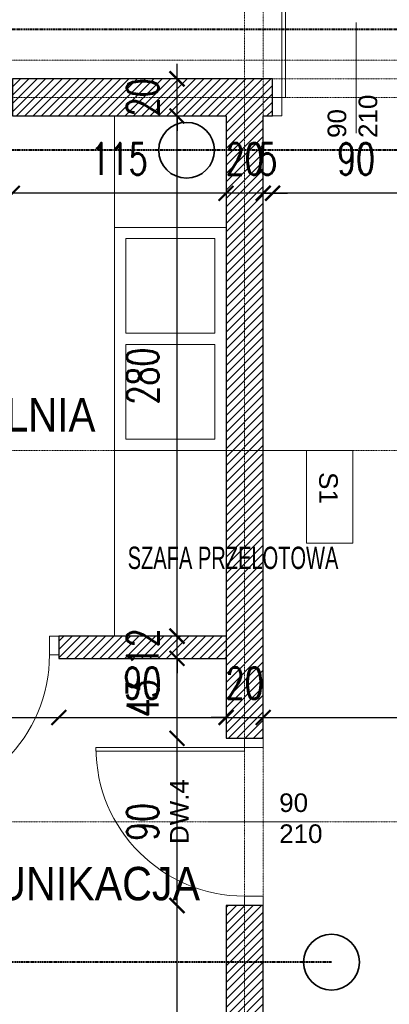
# Model space of a CAD drawing. Header units: millimetres. Extents: x -115268 to 140687, y -37779 to 24471.
# Tile 106 of 256: x 53559 to 53758, y -6325 to -5795. Entities that reach past the tile are written whole.
import ezdxf
from ezdxf.enums import TextEntityAlignment as Align

# ---------------------------------------------------------------- set-up
doc = ezdxf.new("R2010")
doc.units = ezdxf.units.MM
doc.header["$PDMODE"] = 2
doc.header["$PDSIZE"] = 1
for name, pattern in [('AUSGEZOGEN', [0]), ('DASHDOT', [1, 0.5, -0.25, 0, -0.25]), ('DASHED', [19.05, 12.7, -6.35])]:
    doc.linetypes.add(name, pattern=pattern)
doc.layers.get('0').update_dxf_attribs({"lineweight": 9})
for name, color, linetype, lineweight in [('A opis', 1, 'Continuous', 13), ('A stolarka', 4, 'Continuous', 9), ('A wyp ruchome', 253, 'Continuous', 9), ('A_HATCH', 8, 'Continuous', 9), ('A_KONSTRUKCJA', 3, 'Continuous', 25), ('A_MUROWANE', 30, 'Continuous', 25), ('A_OSIE', 1, 'DASHDOT', 9), ('\x9dciany', 7, 'Continuous', 9)]:
    doc.layers.add(name, color=color, linetype=linetype, lineweight=lineweight)
doc.layers.add('A_WYMIAR', color=253, linetype='Continuous', lineweight=5, transparency=0.2)
doc.styles.add('Arial', font='arial.ttf')
doc.styles.add('Arial CE', font='arial.ttf')
doc.styles.add('romans 1-100', font='romans.shx', dxfattribs={"width": 0.7, "height": 17})
doc.dimstyles.new('___SKALA_1_100', dxfattribs={"dimscale": 10, "dimtxt": 17, "dimasz": 0.8, "dimexe": 2, "dimexo": 2, "dimgap": 1, "dimtad": 1, "dimdec": 4, "dimrnd": 0.5, "dimdsep": 46, "dimtxsty": 'romans 1-100', "dimblk": 'ARCHTICK', "dimcen": 0.1, "dimdle": 1, "dimse1": 1, "dimse2": 1, "dimadec": 0, "dimazin": 0, "dimtfac": 1, "dimtdec": 4, "dimtix": 1, "dimtmove": 0, "dimatfit": 3, "dimldrblk": 'ARCHTICK', "dimfxl": 6, "dimfxlon": 1, "dimtolj": 1, "dimarcsym": 0})

# ---------------------------------------------------------------- blocks, each defined once
blk = doc.blocks.new('AnonymMegaMac_nNn022')
at = {"layer": 'A stolarka', "color": 3, "linetype": 'AUSGEZOGEN', "lineweight": 0}
blk.add_line((39695.27, -8312.11), (39695.27, -8327.11), dxfattribs=at)
at = {"layer": 'A stolarka', "color": 7, "linetype": 'AUSGEZOGEN', "lineweight": 0}
for points in [[(39655.27, -8314.61), (39657.27, -8314.61), (39657.27, -8234.61), (39655.27, -8234.61)], [(39650.27, -8324.61), (39655.27, -8324.61), (39655.27, -8314.61), (39650.27, -8314.61)], [(39735.27, -8324.61), (39740.27, -8324.61), (39740.27, -8314.61), (39735.27, -8314.61)]]:
    blk.add_lwpolyline(points, close=True, dxfattribs=at)
at = {"layer": 'A stolarka', "color": 8, "linetype": 'AUSGEZOGEN', "lineweight": 0}
blk.add_arc((39655.27, -8314.61), 80, 0, 90, dxfattribs=at)
blk = doc.blocks.new('AnonymMegaMac_nNn024')
at = {"layer": 'A stolarka', "color": 3, "linetype": 'AUSGEZOGEN', "lineweight": 0}
blk.add_line((39490.27, -8617.11), (39490.27, -8602.11), dxfattribs=at)
at = {"layer": 'A stolarka', "color": 7, "linetype": 'AUSGEZOGEN', "lineweight": 0}
for points in [[(39445.27, -8604.61), (39450.27, -8604.61), (39450.27, -8614.61), (39445.27, -8614.61)], [(39530.27, -8604.61), (39535.27, -8604.61), (39535.27, -8614.61), (39530.27, -8614.61)], [(39450.27, -8614.61), (39452.27, -8614.61), (39452.27, -8694.61), (39450.27, -8694.61)]]:
    blk.add_lwpolyline(points, close=True, dxfattribs=at)
at = {"layer": 'A stolarka', "color": 8, "linetype": 'AUSGEZOGEN', "lineweight": 0}
blk.add_arc((39450.27, -8614.61), 80, 270, 0, dxfattribs=at)
blk = doc.blocks.new('AnonymMegaMac_nNn025')
at = {"layer": 'A stolarka', "color": 3, "linetype": 'AUSGEZOGEN', "lineweight": 0}
blk.add_line((39632.77, -8704.61), (39647.77, -8704.61), dxfattribs=at)
at = {"layer": 'A stolarka', "color": 7, "linetype": 'AUSGEZOGEN', "lineweight": 0}
for points in [[(39645.27, -8659.61), (39645.27, -8664.61), (39635.27, -8664.61), (39635.27, -8659.61)], [(39635.27, -8664.61), (39635.27, -8666.61), (39555.27, -8666.61), (39555.27, -8664.61)], [(39645.27, -8744.61), (39645.27, -8749.61), (39635.27, -8749.61), (39635.27, -8744.61)]]:
    blk.add_lwpolyline(points, close=True, dxfattribs=at)
at = {"layer": 'A stolarka', "color": 8, "linetype": 'AUSGEZOGEN', "lineweight": 0}
blk.add_arc((39635.27, -8664.61), 80, 180, 270, dxfattribs=at)
blk = doc.blocks.new('_ArchTick')
at = {"color": 0, "linetype": 'ByBlock', "const_width": 0.15}
blk.add_lwpolyline([(-0.5, -0.5), (0.5, 0.5)], dxfattribs=at)
blk = doc.blocks.new('*D221')
at = {"layer": 'A_WYMIAR', "color": 0, "lineweight": -2, "transparency": 16777216}
blk.add_line((51670.47, -7123.57), (54060.47, -7123.57), dxfattribs=at)
at = {"layer": 'Defpoints', "color": 0, "transparency": 16777216}
for p in [(51680.47, -4432.31), (54050.47, -6032.31), (54050.47, -7123.57)]:
    blk.add_point(p, dxfattribs=at)
at = {"layer": 'A_WYMIAR', "color": 0, "lineweight": -2, "transparency": 16777216, "xscale": 8, "yscale": 8, "zscale": 8, "rotation": 180}
blk.add_blockref('_ArchTick', (51680.47, -7123.57), dxfattribs=at)
at = {"layer": 'A_WYMIAR', "color": 0, "lineweight": -2, "transparency": 16777216, "xscale": 8, "yscale": 8, "zscale": 8}
blk.add_blockref('_ArchTick', (54050.47, -7123.57), dxfattribs=at)
at = {"layer": 'A_WYMIAR', "color": 0, "transparency": 16777216, "insert": (52865.47, -7105.07), "char_height": 17, "attachment_point": 5, "style": 'romans 1-100'}
blk.add_mtext('\\A1;2370', dxfattribs=at)
blk = doc.blocks.new('*D539')
at = {"layer": 'A_WYMIAR', "color": 0, "lineweight": -2, "transparency": 16777216}
blk.add_line((53795.47, -5888.24), (53685.47, -5888.24), dxfattribs=at)
at = {"layer": 'Defpoints', "color": 0, "transparency": 16777216}
for p in [(53695.47, -5846.63), (53785.47, -5846.63), (53695.47, -5888.24)]:
    blk.add_point(p, dxfattribs=at)
at = {"layer": 'A_WYMIAR', "color": 0, "lineweight": -2, "transparency": 16777216, "xscale": 8, "yscale": 8, "zscale": 8, "rotation": 180}
blk.add_blockref('_ArchTick', (53695.47, -5888.24), dxfattribs=at)
at = {"layer": 'A_WYMIAR', "color": 0, "lineweight": -2, "transparency": 16777216, "xscale": 8, "yscale": 8, "zscale": 8}
blk.add_blockref('_ArchTick', (53785.47, -5888.24), dxfattribs=at)
at = {"layer": 'A_WYMIAR', "color": 0, "transparency": 16777216, "insert": (53740.47, -5869.74), "char_height": 17, "attachment_point": 5, "style": 'romans 1-100'}
blk.add_mtext('\\A1;90', dxfattribs=at)
blk = doc.blocks.new('*D540')
at = {"layer": 'A_WYMIAR', "color": 0, "lineweight": -2, "transparency": 16777216}
for p, q in [((53690.47, -5888.24), (53682.47, -5888.24)), ((53695.47, -5888.24), (53690.47, -5888.24)), ((53695.47, -5888.24), (53703.47, -5888.24))]:
    blk.add_line(p, q, dxfattribs=at)
at = {"layer": 'Defpoints', "color": 0, "transparency": 16777216}
for p in [(53695.47, -5846.63), (53690.47, -5888.24), (53690.47, -5888.24)]:
    blk.add_point(p, dxfattribs=at)
at = {"layer": 'A_WYMIAR', "color": 0, "lineweight": -2, "transparency": 16777216, "xscale": 8, "yscale": 8, "zscale": 8}
blk.add_blockref('_ArchTick', (53690.47, -5888.24), dxfattribs=at)
at = {"layer": 'A_WYMIAR', "color": 0, "lineweight": -2, "transparency": 16777216, "xscale": 8, "yscale": 8, "zscale": 8, "rotation": 180}
blk.add_blockref('_ArchTick', (53695.47, -5888.24), dxfattribs=at)
at = {"layer": 'A_WYMIAR', "color": 0, "transparency": 16777216, "insert": (53692.97, -5869.74), "char_height": 17, "attachment_point": 5, "style": 'romans 1-100'}
blk.add_mtext('\\A1;5', dxfattribs=at)
blk = doc.blocks.new('*D541')
at = {"layer": 'A_WYMIAR', "color": 0, "lineweight": -2, "transparency": 16777216}
for p, q in [((53670.47, -5888.24), (53662.47, -5888.24)), ((53690.47, -5888.24), (53670.47, -5888.24)), ((53690.47, -5888.24), (53698.47, -5888.24))]:
    blk.add_line(p, q, dxfattribs=at)
at = {"layer": 'Defpoints', "color": 0, "transparency": 16777216}
for p in [(53670.47, -5888.24), (53670.47, -5888.24), (53690.47, -5888.24)]:
    blk.add_point(p, dxfattribs=at)
at = {"layer": 'A_WYMIAR', "color": 0, "lineweight": -2, "transparency": 16777216, "xscale": 8, "yscale": 8, "zscale": 8}
blk.add_blockref('_ArchTick', (53670.47, -5888.24), dxfattribs=at)
at = {"layer": 'A_WYMIAR', "color": 0, "lineweight": -2, "transparency": 16777216, "xscale": 8, "yscale": 8, "zscale": 8, "rotation": 180}
blk.add_blockref('_ArchTick', (53690.47, -5888.24), dxfattribs=at)
at = {"layer": 'A_WYMIAR', "color": 0, "transparency": 16777216, "insert": (53680.47, -5869.74), "char_height": 17, "attachment_point": 5, "style": 'romans 1-100'}
blk.add_mtext('\\A1;20', dxfattribs=at)
blk = doc.blocks.new('*D542')
at = {"layer": 'A_WYMIAR', "color": 0, "lineweight": -2, "transparency": 16777216}
blk.add_line((53680.47, -5888.24), (53545.47, -5888.24), dxfattribs=at)
at = {"layer": 'Defpoints', "color": 0, "transparency": 16777216}
for p in [(53555.47, -5846.63), (53555.47, -5888.24), (53670.47, -5888.24)]:
    blk.add_point(p, dxfattribs=at)
at = {"layer": 'A_WYMIAR', "color": 0, "lineweight": -2, "transparency": 16777216, "xscale": 8, "yscale": 8, "zscale": 8, "rotation": 180}
blk.add_blockref('_ArchTick', (53555.47, -5888.24), dxfattribs=at)
at = {"layer": 'A_WYMIAR', "color": 0, "lineweight": -2, "transparency": 16777216, "xscale": 8, "yscale": 8, "zscale": 8}
blk.add_blockref('_ArchTick', (53670.47, -5888.24), dxfattribs=at)
at = {"layer": 'A_WYMIAR', "color": 0, "transparency": 16777216, "insert": (53612.97, -5869.74), "char_height": 17, "attachment_point": 5, "style": 'romans 1-100'}
blk.add_mtext('\\A1;115', dxfattribs=at)
blk = doc.blocks.new('*D543')
at = {"layer": 'A_WYMIAR', "color": 0, "lineweight": -2, "transparency": 16777216}
blk.add_line((53565.47, -5888.24), (53455.47, -5888.24), dxfattribs=at)
at = {"layer": 'Defpoints', "color": 0, "transparency": 16777216}
for p in [(53465.47, -5846.63), (53555.47, -5846.63), (53465.47, -5888.24)]:
    blk.add_point(p, dxfattribs=at)
at = {"layer": 'A_WYMIAR', "color": 0, "lineweight": -2, "transparency": 16777216, "xscale": 8, "yscale": 8, "zscale": 8, "rotation": 180}
blk.add_blockref('_ArchTick', (53465.47, -5888.24), dxfattribs=at)
at = {"layer": 'A_WYMIAR', "color": 0, "lineweight": -2, "transparency": 16777216, "xscale": 8, "yscale": 8, "zscale": 8}
blk.add_blockref('_ArchTick', (53555.47, -5888.24), dxfattribs=at)
at = {"layer": 'A_WYMIAR', "color": 0, "transparency": 16777216, "insert": (53510.47, -5869.74), "char_height": 17, "attachment_point": 5, "style": 'romans 1-100'}
blk.add_mtext('\\A1;90', dxfattribs=at)
blk = doc.blocks.new('*D610')
at = {"layer": 'A_WYMIAR', "color": 0, "lineweight": -2, "transparency": 16777216}
blk.add_line((53480.47, -6170.43), (53590.47, -6170.43), dxfattribs=at)
at = {"layer": 'Defpoints', "color": 0, "transparency": 16777216}
for p in [(53580.47, -6138.63), (53490.47, -6170.43), (53580.47, -6170.43)]:
    blk.add_point(p, dxfattribs=at)
at = {"layer": 'A_WYMIAR', "color": 0, "lineweight": -2, "transparency": 16777216, "xscale": 8, "yscale": 8, "zscale": 8, "rotation": 180}
blk.add_blockref('_ArchTick', (53490.47, -6170.43), dxfattribs=at)
at = {"layer": 'A_WYMIAR', "color": 0, "lineweight": -2, "transparency": 16777216, "xscale": 8, "yscale": 8, "zscale": 8}
blk.add_blockref('_ArchTick', (53580.47, -6170.43), dxfattribs=at)
at = {"layer": 'A_WYMIAR', "color": 0, "transparency": 16777216, "insert": (53535.47, -6151.93), "char_height": 17, "attachment_point": 5, "style": 'romans 1-100'}
blk.add_mtext('\\A1;90', dxfattribs=at)
blk = doc.blocks.new('*D611')
at = {"layer": 'A_WYMIAR', "color": 0, "lineweight": -2, "transparency": 16777216}
blk.add_line((53570.47, -6170.43), (53680.47, -6170.43), dxfattribs=at)
at = {"layer": 'Defpoints', "color": 0, "transparency": 16777216}
for p in [(53580.47, -6138.63), (53670.47, -6138.63), (53670.47, -6170.43)]:
    blk.add_point(p, dxfattribs=at)
at = {"layer": 'A_WYMIAR', "color": 0, "lineweight": -2, "transparency": 16777216, "xscale": 8, "yscale": 8, "zscale": 8, "rotation": 180}
blk.add_blockref('_ArchTick', (53580.47, -6170.43), dxfattribs=at)
at = {"layer": 'A_WYMIAR', "color": 0, "lineweight": -2, "transparency": 16777216, "xscale": 8, "yscale": 8, "zscale": 8}
blk.add_blockref('_ArchTick', (53670.47, -6170.43), dxfattribs=at)
at = {"layer": 'A_WYMIAR', "color": 0, "transparency": 16777216, "insert": (53625.47, -6151.93), "char_height": 17, "attachment_point": 5, "style": 'romans 1-100'}
blk.add_mtext('\\A1;90', dxfattribs=at)
blk = doc.blocks.new('*D612')
at = {"layer": 'A_WYMIAR', "color": 0, "lineweight": -2, "transparency": 16777216}
for p, q in [((53670.47, -6170.43), (53662.47, -6170.43)), ((53670.47, -6170.43), (53690.47, -6170.43)), ((53690.47, -6170.43), (53698.47, -6170.43))]:
    blk.add_line(p, q, dxfattribs=at)
at = {"layer": 'Defpoints', "color": 0, "transparency": 16777216}
for p in [(53670.47, -6138.63), (53690.47, -6170.43), (53690.47, -6181.63)]:
    blk.add_point(p, dxfattribs=at)
at = {"layer": 'A_WYMIAR', "color": 0, "lineweight": -2, "transparency": 16777216, "xscale": 8, "yscale": 8, "zscale": 8}
blk.add_blockref('_ArchTick', (53670.47, -6170.43), dxfattribs=at)
at = {"layer": 'A_WYMIAR', "color": 0, "lineweight": -2, "transparency": 16777216, "xscale": 8, "yscale": 8, "zscale": 8, "rotation": 180}
blk.add_blockref('_ArchTick', (53690.47, -6170.43), dxfattribs=at)
at = {"layer": 'A_WYMIAR', "color": 0, "transparency": 16777216, "insert": (53680.47, -6151.93), "char_height": 17, "attachment_point": 5, "style": 'romans 1-100'}
blk.add_mtext('\\A1;20', dxfattribs=at)
blk = doc.blocks.new('*D613')
at = {"layer": 'A_WYMIAR', "color": 0, "lineweight": -2, "transparency": 16777216}
blk.add_line((53680.47, -6170.43), (54010.47, -6170.43), dxfattribs=at)
at = {"layer": 'Defpoints', "color": 0, "transparency": 16777216}
for p in [(54000.47, -6170.43), (53690.47, -6181.63), (54000.47, -6186.63)]:
    blk.add_point(p, dxfattribs=at)
at = {"layer": 'A_WYMIAR', "color": 0, "lineweight": -2, "transparency": 16777216, "xscale": 8, "yscale": 8, "zscale": 8, "rotation": 180}
blk.add_blockref('_ArchTick', (53690.47, -6170.43), dxfattribs=at)
at = {"layer": 'A_WYMIAR', "color": 0, "lineweight": -2, "transparency": 16777216, "xscale": 8, "yscale": 8, "zscale": 8}
blk.add_blockref('_ArchTick', (54000.47, -6170.43), dxfattribs=at)
at = {"layer": 'A_WYMIAR', "color": 0, "transparency": 16777216, "insert": (53845.47, -6151.93), "char_height": 17, "attachment_point": 5, "style": 'romans 1-100'}
blk.add_mtext('\\A1;310', dxfattribs=at)
blk = doc.blocks.new('*D616')
at = {"layer": 'A_WYMIAR', "color": 0, "lineweight": -2, "transparency": 16777216}
blk.add_line((53644.09, -6436.63), (53644.09, -6261.63), dxfattribs=at)
at = {"layer": 'Defpoints', "color": 0, "transparency": 16777216}
for p in [(53644.09, -6271.63), (53670.47, -6271.63), (53665.47, -6426.63)]:
    blk.add_point(p, dxfattribs=at)
at = {"layer": 'A_WYMIAR', "color": 0, "lineweight": -2, "transparency": 16777216, "xscale": 8, "yscale": 8, "zscale": 8}
for p, rotation in [((53644.09, -6271.63), 90), ((53644.09, -6426.63), 270)]:
    blk.add_blockref('_ArchTick', p, dxfattribs=dict(at, rotation=rotation))
at = {"layer": 'A_WYMIAR', "color": 0, "transparency": 16777216, "insert": (53625.59, -6349.13), "char_height": 17, "attachment_point": 5, "rotation": 90, "style": 'romans 1-100'}
blk.add_mtext('\\A1;155', dxfattribs=at)
blk = doc.blocks.new('*D617')
at = {"layer": 'A_WYMIAR', "color": 0, "lineweight": -2, "transparency": 16777216}
blk.add_line((53644.09, -6281.63), (53644.09, -6171.63), dxfattribs=at)
at = {"layer": 'Defpoints', "color": 0, "transparency": 16777216}
for p in [(53644.09, -6181.63), (53670.47, -6181.63), (53670.47, -6271.63)]:
    blk.add_point(p, dxfattribs=at)
at = {"layer": 'A_WYMIAR', "color": 0, "lineweight": -2, "transparency": 16777216, "xscale": 8, "yscale": 8, "zscale": 8}
for p, rotation in [((53644.09, -6181.63), 90), ((53644.09, -6271.63), 270)]:
    blk.add_blockref('_ArchTick', p, dxfattribs=dict(at, rotation=rotation))
at = {"layer": 'A_WYMIAR', "color": 0, "transparency": 16777216, "insert": (53625.59, -6226.63), "char_height": 17, "attachment_point": 5, "rotation": 90, "style": 'romans 1-100'}
blk.add_mtext('\\A1;90', dxfattribs=at)
blk = doc.blocks.new('*D618')
at = {"layer": 'A_WYMIAR', "color": 0, "lineweight": -2, "transparency": 16777216}
blk.add_line((53644.09, -6191.63), (53644.09, -6128.63), dxfattribs=at)
at = {"layer": 'Defpoints', "color": 0, "transparency": 16777216}
for p in [(53644.09, -6138.63), (53670.47, -6138.63), (53670.47, -6181.63)]:
    blk.add_point(p, dxfattribs=at)
at = {"layer": 'A_WYMIAR', "color": 0, "lineweight": -2, "transparency": 16777216, "xscale": 8, "yscale": 8, "zscale": 8}
for p, rotation in [((53644.09, -6138.63), 90), ((53644.09, -6181.63), 270)]:
    blk.add_blockref('_ArchTick', p, dxfattribs=dict(at, rotation=rotation))
at = {"layer": 'A_WYMIAR', "color": 0, "transparency": 16777216, "insert": (53625.59, -6160.13), "char_height": 17, "attachment_point": 5, "rotation": 90, "style": 'romans 1-100'}
blk.add_mtext('\\A1;43', dxfattribs=at)
blk = doc.blocks.new('*D619')
at = {"layer": 'A_WYMIAR', "color": 0, "lineweight": -2, "transparency": 16777216}
for p, q in [((53644.09, -6126.63), (53644.09, -6118.63)), ((53644.09, -6138.63), (53644.09, -6126.63)), ((53644.09, -6138.63), (53644.09, -6146.63))]:
    blk.add_line(p, q, dxfattribs=at)
at = {"layer": 'Defpoints', "color": 0, "transparency": 16777216}
for p in [(53644.09, -6126.63), (53670.47, -6126.63), (53670.47, -6138.63)]:
    blk.add_point(p, dxfattribs=at)
at = {"layer": 'A_WYMIAR', "color": 0, "lineweight": -2, "transparency": 16777216, "xscale": 8, "yscale": 8, "zscale": 8}
for p, rotation in [((53644.09, -6126.63), 270), ((53644.09, -6138.63), 90)]:
    blk.add_blockref('_ArchTick', p, dxfattribs=dict(at, rotation=rotation))
at = {"layer": 'A_WYMIAR', "color": 0, "transparency": 16777216, "insert": (53625.59, -6132.63), "char_height": 17, "attachment_point": 5, "rotation": 90, "style": 'romans 1-100'}
blk.add_mtext('\\A1;12', dxfattribs=at)
blk = doc.blocks.new('*D620')
at = {"layer": 'A_WYMIAR', "color": 0, "lineweight": -2, "transparency": 16777216}
blk.add_line((53644.09, -6136.63), (53644.09, -5836.63), dxfattribs=at)
at = {"layer": 'Defpoints', "color": 0, "transparency": 16777216}
for p in [(53644.09, -5846.63), (53670.47, -5846.63), (53670.47, -6126.63)]:
    blk.add_point(p, dxfattribs=at)
at = {"layer": 'A_WYMIAR', "color": 0, "lineweight": -2, "transparency": 16777216, "xscale": 8, "yscale": 8, "zscale": 8}
for p, rotation in [((53644.09, -5846.63), 90), ((53644.09, -6126.63), 270)]:
    blk.add_blockref('_ArchTick', p, dxfattribs=dict(at, rotation=rotation))
at = {"layer": 'A_WYMIAR', "color": 0, "transparency": 16777216, "insert": (53625.59, -5986.63), "char_height": 17, "attachment_point": 5, "rotation": 90, "style": 'romans 1-100'}
blk.add_mtext('\\A1;280', dxfattribs=at)
blk = doc.blocks.new('*D621')
at = {"layer": 'A_WYMIAR', "color": 0, "lineweight": -2, "transparency": 16777216}
for p, q in [((53644.09, -5826.63), (53644.09, -5818.63)), ((53644.09, -5846.63), (53644.09, -5826.63)), ((53644.09, -5846.63), (53644.09, -5854.63))]:
    blk.add_line(p, q, dxfattribs=at)
at = {"layer": 'Defpoints', "color": 0, "transparency": 16777216}
for p in [(53644.09, -5826.63), (53656.1, -5826.63), (53670.47, -5846.63)]:
    blk.add_point(p, dxfattribs=at)
at = {"layer": 'A_WYMIAR', "color": 0, "lineweight": -2, "transparency": 16777216, "xscale": 8, "yscale": 8, "zscale": 8}
for p, rotation in [((53644.09, -5826.63), 270), ((53644.09, -5846.63), 90)]:
    blk.add_blockref('_ArchTick', p, dxfattribs=dict(at, rotation=rotation))
at = {"layer": 'A_WYMIAR', "color": 0, "transparency": 16777216, "insert": (53625.59, -5836.63), "char_height": 17, "attachment_point": 5, "rotation": 90, "style": 'romans 1-100'}
blk.add_mtext('\\A1;20', dxfattribs=at)

msp = doc.modelspace()

# ---------------------------------------------------------------- hatches: boundary and pattern name
at = {"layer": 'A_HATCH', "transparency": 33554687}
h = msp.add_hatch(dxfattribs=at)
h.set_pattern_fill('ANSI31', color=256, angle=-2e-14)
h.paths.add_polyline_path([(53100.46936, -6009.74214), (53080.46936, -6009.74214), (53080.46936, -6426.62645), (53100.46936, -6426.62645)])
h.paths.add_polyline_path([(53100.46936, -5426.62645), (53080.46936, -5426.62645), (53080.46936, -5486.62645), (52700.46936, -5486.62645), (52700.46936, -5439.12645), (52680.46936, -5439.12645), (52680.46936, -5566.62645), (52700.46936, -5566.62645), (52700.46936, -5506.62645), (53080.46936, -5506.62645), (53080.46936, -5566.62645), (53100.46936, -5566.62645)])
h.paths.add_polyline_path([(53100.46936, -4926.62645), (53042.96936, -4926.62645), (53042.96936, -4946.62645), (53080.46936, -4946.62645), (53080.46936, -5326.62645), (53100.46936, -5326.62645)])
h.paths.add_polyline_path([(52942.96936, -4926.62645), (52837.96936, -4926.62645), (52837.96936, -4946.62645), (52942.96936, -4946.62645)])
h.paths.add_polyline_path([(53695.46936, -5826.62645), (53555.46936, -5826.62645), (53555.46936, -5846.62645), (53670.46936, -5846.62645), (53670.46936, -6026.62645), (53690.46936, -6026.62645), (53690.46936, -5846.62645), (53695.46936, -5846.62645)])
h.paths.add_polyline_path([(53690.46936, -6026.62645), (53670.46936, -6026.62645), (53670.46936, -6126.62645), (53690.46936, -6126.62645)])
h.paths.add_polyline_path([(53690.46936, -6126.62645), (53670.46936, -6126.62645), (53670.46936, -6181.62645), (53690.46936, -6181.62645)])
h.paths.add_polyline_path([(53940.46936, -5826.62645), (53790.46936, -5826.62645), (53790.46936, -5846.62645), (53940.46936, -5846.62645)])
h.paths.add_polyline_path([(53940.46936, -5826.62645), (53940.46936, -5846.62645)], flags=17)
h.paths.add_polyline_path([(53790.46936, -5826.62645), (53785.46936, -5826.62645), (53785.46936, -5846.62645), (53790.46936, -5846.62645)])
h.paths.add_polyline_path([(53325.46936, -5826.62645), (53325.46936, -5846.62645), (53465.46936, -5846.62645), (53465.46936, -5826.62645)])
h.paths.add_polyline_path([(53300.46936, -5851.62645), (53280.46936, -5851.62645), (53280.46936, -5966.62645), (53290.46936, -5966.62645), (53300.46936, -5966.62645)])
h.paths.add_polyline_path([(53300.46936, -5439.12645), (53280.46936, -5439.12645), (53280.46936, -5813.62645), (53300.46936, -5813.62645)])
h.paths.add_polyline_path([(53280.46936, -5014.12645), (53300.46936, -5014.12645), (53300.46936, -4926.62645), (53280.46936, -4926.62645)])
h.paths.add_polyline_path([(53300.46936, -5039.12645), (53280.46936, -5039.12645), (53280.46936, -5414.12645), (53300.46936, -5414.12645)])
h.paths.add_polyline_path([(52700.46936, -5839.12645), (52680.46936, -5839.12645), (52680.46936, -5909.74214), (52700.46936, -5909.74214)])
h.paths.add_polyline_path([(52700.46936, -5814.12645), (52700.46936, -5826.62645), (53080.46936, -5826.62645), (53080.46936, -5909.74214), (53100.46936, -5909.74214), (53100.46936, -5666.62645), (53080.46936, -5666.62645), (53080.46936, -5806.62645), (52700.46936, -5806.62645), (52700.46936, -5666.62645), (52680.46936, -5666.62645), (52680.46936, -5814.12645)])
h.paths.add_polyline_path([(52680.46936, -5014.12645), (52700.46936, -5014.12645), (52700.46936, -4946.62645), (52737.96936, -4946.62645), (52737.96936, -4926.62645), (52680.46936, -4926.62645)])
h.paths.add_polyline_path([(52700.46936, -5039.12645), (52680.46936, -5039.12645), (52680.46936, -5314.12645), (52700.46936, -5314.12645)])
h = msp.add_hatch(dxfattribs=at)
h.set_pattern_fill('ANSI31', color=256, angle=-2e-14)
h.paths.add_polyline_path([(53465.46936, -5846.62645), (53450.46936, -5846.62645), (53450.46936, -6126.62645), (53300.46936, -6126.62645), (53300.46936, -6138.62645), (53490.46936, -6138.62645), (53490.46936, -6126.62645), (53465.46936, -6126.62645)])
h.paths.add_polyline_path([(53490.46936, -6314.62645), (53300.46936, -6314.62645), (53300.46936, -6326.62645), (53490.46936, -6326.62645)])
h.paths.add_polyline_path([(53490.46936, -6138.62645), (53480.46936, -6138.62645), (53480.46936, -6226.62645), (53490.46936, -6226.62645)])
h.paths.add_polyline_path([(53670.46936, -6126.62645), (53580.46936, -6126.62645), (53580.46936, -6138.62645), (53670.46936, -6138.62645)])
h.paths.add_polyline_path([(53545.47048, -6438.62639), (53555.47048, -6438.62639), (53565.46936, -6438.62645), (53565.46936, -6426.62645), (53533.47048, -6426.62645), (53533.47048, -6586.62645), (53545.47048, -6586.62645)])
h.paths.add_polyline_path([(53433.47048, -6426.62645), (53425.46936, -6426.62645), (53425.46936, -6586.62645), (53431.46936, -6586.62645), (53431.46936, -6438.62645), (53433.47048, -6438.62645)])
h.paths.add_polyline_path([(54000.46936, -6426.62645), (53785.46936, -6426.62645), (53785.46936, -6438.62645), (54000.46936, -6438.62645)])
h.paths.add_polyline_path([(52725.46534, -6370.63328), (52700.46936, -6370.63328), (52700.46936, -6382.63365), (52725.46534, -6382.63365)])
h.paths.add_polyline_path([(52835.46534, -6370.63328), (52830.46534, -6370.63328), (52820.46534, -6370.63328), (52815.46534, -6370.63328), (52815.46534, -6382.63365), (52835.46534, -6382.63365)])
h.paths.add_polyline_path([(52965.46936, -6370.63328), (52925.46534, -6370.63328), (52925.46534, -6382.63365), (52965.46936, -6382.63365)])
h.paths.add_polyline_path([(53080.46936, -6370.63328), (53055.46936, -6370.63328), (53055.46936, -6382.63365), (53080.46936, -6382.63365)])
h.paths.add_polyline_path([(52960.46936, -6225.63109), (52950.46936, -6225.63118), (52950.46936, -6370.63328), (52960.46936, -6370.63328)])
h.paths.add_polyline_path([(53080.46936, -6198.63005), (52700.46936, -6198.63005), (52700.46936, -6210.63005), (53080.46936, -6210.63005)])
h.paths.add_polyline_path([(52960.46936, -6210.63005), (52950.46936, -6210.63005), (52950.46936, -6225.63118), (52960.46936, -6225.63109)])
h.paths.add_polyline_path([(52960.46936, -6183.62902), (52950.46936, -6183.62893), (52950.46936, -6198.63005), (52960.46936, -6198.63005)])
h.paths.add_polyline_path([(52960.46936, -6038.62683), (52950.46936, -6038.62683), (52950.46936, -6183.62893), (52960.46936, -6183.62902)])
h.paths.add_polyline_path([(52965.46936, -6026.62645), (52925.46534, -6026.62645), (52925.46534, -6038.62683), (52965.46936, -6038.62683)])
h.paths.add_polyline_path([(53080.46936, -6026.62645), (53055.46936, -6026.62645), (53055.46936, -6038.62683), (53080.46936, -6038.62683)])
h.paths.add_polyline_path([(52835.46534, -6026.62645), (52815.46534, -6026.62645), (52815.46534, -6038.62683), (52820.46534, -6038.62683), (52830.46534, -6038.62683), (52835.46534, -6038.62683)])
h.paths.add_polyline_path([(52725.46534, -6026.62645), (52700.46936, -6026.62645), (52700.46936, -6038.62683), (52725.46534, -6038.62683)])
h.paths.add_polyline_path([(52830.46534, -6038.62683), (52820.46534, -6038.62683), (52820.46534, -6183.62781), (52830.4602, -6183.62789), (52830.46534, -6183.62639)])
h.paths.add_polyline_path([(52830.46534, -6183.62789), (52820.46534, -6183.62781), (52820.46534, -6198.63005), (52830.46534, -6198.63005)])
h.paths.add_polyline_path([(52830.46534, -6210.63005), (52820.46534, -6210.63005), (52820.46534, -6370.63332), (52830.46534, -6370.63324)])
h = msp.add_hatch(dxfattribs=at)
h.set_pattern_fill('ANSI31', color=256, angle=-2e-14)
h.paths.add_polyline_path([(53100.46936, -6526.62645), (53080.46936, -6526.62645), (53080.46936, -6586.62645), (53100.46936, -6586.62645)])
h.paths.add_polyline_path([(53300.46936, -6239.12645), (53280.46936, -6239.12645), (53280.46936, -6586.62645), (53300.46936, -6586.62645)])
h.paths.add_polyline_path([(53690.46936, -6271.62645), (53680.46936, -6271.62645), (53670.46936, -6271.62645), (53670.46936, -6586.62645), (53690.46936, -6586.62645)])

# ---------------------------------------------------------------- linework, layer by layer
at = {"layer": 'A opis', "color": 0, "ltscale": 0.5}
for p, q in [((53740.46936, -5855.84634), (53740.46936, -5796.34863)), ((53661.2868, -6226.62645), (53720.78451, -6226.62645))]:
    msp.add_line(p, q, dxfattribs=at)
at = {"layer": 'A wyp ruchome'}
for p, q in [((53610.46936, -6126.62645), (53610.46936, -5846.62645)), ((53664.46936, -5963.62645), (53616.46936, -5963.62645)), ((53664.46936, -5969.62645), (53616.46936, -5969.62645)), ((53664.46936, -5969.62645), (53616.46936, -5969.62645))]:
    msp.add_line(p, q, dxfattribs=at)
msp.add_lwpolyline([(53670.46936, -5906.62645), (53670.46936, -6026.62645), (53610.46936, -6026.62645), (53610.46936, -5906.62645)], close=True, dxfattribs=at)
for points in [[(53616.46936, -5963.62645), (53616.46936, -5912.62645), (53664.46936, -5912.62645), (53664.46936, -5963.62645)], [(53664.46936, -5969.62645), (53664.46936, -6020.62645), (53616.46936, -6020.62645), (53616.46936, -5969.62645)]]:
    msp.add_lwpolyline(points, dxfattribs=at)
at = {"layer": 'A_KONSTRUKCJA', "color": 240, "linetype": 'DASHED', "lineweight": 40, "ltscale": 0.05, "true_color": 0xed1f24}
for p, q in [((53929.22052, -5799.9987), (53220.46936, -5799.9987)), ((53727.20987, -6302.14882), (53220.46936, -6302.14882))]:
    msp.add_line(p, q, dxfattribs=at)
at = {"layer": 'A_KONSTRUKCJA', "color": 177, "linetype": 'DASHED', "lineweight": 40, "ltscale": 0.05, "true_color": 0x293189}
msp.add_lwpolyline([(53970.46936, -6269.12645), (53970.46936, -5875.0868, 0.414213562), (53960.46936, -5865.0868), (53250.46936, -5865.0868)], format="xyb", dxfattribs=at)
at = {"layer": 'A_MUROWANE'}
msp.add_lwpolyline([(53555.46936, -5846.62645), (53670.46936, -5846.62645), (53670.46936, -6181.62645), (53690.46936, -6181.62645), (53690.46936, -5846.62645), (53695.46936, -5846.62645), (53695.46936, -5826.62645), (53555.46936, -5826.62645)], close=True, dxfattribs=at)
msp.add_lwpolyline([(53670.46936, -6126.62645), (53580.46936, -6126.62645), (53580.46936, -6138.62645), (53670.46936, -6138.62645)], dxfattribs=at)
at = {"layer": 'A_MUROWANE', "ltscale": 0.5}
msp.add_lwpolyline([(53690.46936, -6271.62645), (53670.46936, -6271.62645), (53670.46936, -6586.62645), (53690.46936, -6586.62645)], close=True, dxfattribs=at)
at = {"layer": 'A_OSIE', "ltscale": 0.3, "transparency": 33554559}
for p, q in [((53680.46936, -3898.74577), (53680.46936, -7144.42205)), ((53690.46936, -3902.99015), (53690.46936, -7140.05215)), ((54341.80835, -5816.62645), (51440.84596, -5816.62645)), ((54344.50374, -5826.62645), (51440.84596, -5826.62645)), ((54341.80835, -5836.62645), (51440.84596, -5836.62645)), ((54341.80835, -6026.62645), (51440.84596, -6026.62645)), ((54341.80835, -6226.62645), (51440.84596, -6226.62645))]:
    msp.add_line(p, q, dxfattribs=at)
at = {"layer": 'A_WYMIAR'}
msp.add_lwpolyline([(53646.24271, -6026.61737), (53738.69808, -6026.61737), (53738.69808, -6076.61737), (53718.69808, -6076.61737), (53713.69808, -6076.61737), (53713.69808, -6026.61737)], dxfattribs=at)
at = {"layer": 'A_WYMIAR', "color": 177, "lineweight": 35, "true_color": 0x293189}
msp.add_circle((53649.23445, -5865.0868), 15, dxfattribs=at)
at = {"layer": 'A_WYMIAR', "color": 240, "lineweight": 35, "true_color": 0xed1f24}
msp.add_circle((53727.20987, -6302.14882), 15, dxfattribs=at)
at = {"layer": '\x9dciany'}
msp.add_lwpolyline([(53670.46936, -6026.62645), (53690.46936, -6026.62645)], dxfattribs=at)

# ---------------------------------------------------------------- block references
at = {"layer": 'A stolarka'}
for name in ['AnonymMegaMac_nNn022', 'AnonymMegaMac_nNn024', 'AnonymMegaMac_nNn025']:
    msp.add_blockref(name, (14045.20271, 2477.98413), dxfattribs=at)

# ---------------------------------------------------------------- texts
at = {"layer": 'A_WYMIAR', "char_height": 10, "attachment_point": 1, "style": 'Arial'}
for s, width, heights, insert, rotation in [('90\\P210', 89.6345912, [30.02254], (53725.14709, -5858.44276), 90), ('S1', 473.6976626, [9.22219], (53730.59849, -6038.31821), 270), ('DW.4', 473.6976626, [9.22219], (53640.30423, -6238.55293), 90)]:
    msp.add_mtext_dynamic_manual_height_columns(s, width=width, gutter_width=1.25, heights=heights, dxfattribs=dict(at, insert=insert, rotation=rotation))
at = {"layer": 'A_WYMIAR', "insert": (53699.08453, -6211.30418), "char_height": 10, "attachment_point": 1, "style": 'Arial'}
msp.add_mtext_dynamic_manual_height_columns('90\\P210', width=89.6345912, gutter_width=1.25, heights=[30.02254], dxfattribs=at)
at = {"layer": '\x9dciany', "color": 7, "linetype": 'Continuous', "lineweight": 35, "style": 'Arial CE'}
for s, height, width, p, p2 in [('ZMYWALNIA', 18, 0.863313, (53471.09861, -6016.49157), (53600.18567, -6016.49157)), ('SZAFA PRZELOTOWA', 12, 0.644089, (53617.53303, -6090.47893), (53730.93303, -6090.47893))]:
    msp.add_text(s, height=height, dxfattribs=dict(at, width=width)).set_placement(p, p2, align=Align.FIT)
at = {"layer": '\x9dciany', "color": 7, "linetype": 'Continuous', "lineweight": 35, "style": 'Arial CE', "width": 0.882045}
msp.add_text('KOMUNIKACJA', height=18, rotation=360, dxfattribs=at).set_placement((53496.24108, -6268.84799), (53656.48205, -6268.84799), align=Align.FIT)

# ---------------------------------------------------------------- dimensions: what is measured, and where the dimension line sits
at = {"layer": 'A_WYMIAR'}
dim = msp.add_linear_dim(base=(54050.46936, -7123.56551), p1=(51680.46936, -4432.31309), p2=(54050.46936, -6032.31309), dimstyle='___SKALA_1_100', dxfattribs=at)
dim.commit()
dim.dimension.update_dxf_attribs({"geometry": '*D221', "text_midpoint": (52865.46936, -7105.06551)})
for base, p1, p2, picture, middle in [((53644.09193, -5826.62645), (53670.46936, -5846.62645), (53656.10075, -5826.62645), '*D621', (53625.59193, -5836.62645)), ((53644.09193, -5846.62645), (53670.46936, -6126.62645), (53670.46936, -5846.62645), '*D620', (53625.59193, -5986.62645)), ((53644.09193, -6126.62645), (53670.46936, -6138.62645), (53670.46936, -6126.62645), '*D619', (53625.59193, -6132.62645)), ((53644.09193, -6138.62645), (53670.46936, -6181.62645), (53670.46936, -6138.62645), '*D618', (53625.59193, -6160.12645)), ((53644.09193, -6181.62645), (53670.46936, -6271.62645), (53670.46936, -6181.62645), '*D617', (53625.59193, -6226.62645)), ((53644.09193, -6271.62645), (53665.46936, -6426.62645), (53670.46936, -6271.62645), '*D616', (53625.59193, -6349.12645))]:
    dim = msp.add_linear_dim(base=base, p1=p1, p2=p2, angle=90, dimstyle='___SKALA_1_100', override={"dimtmove": 1}, dxfattribs=at)
    dim.commit()
    dim.dimension.update_dxf_attribs({"geometry": picture, "text_midpoint": middle})
for base, p1, p2, picture, middle in [((53465.46936, -5888.23648), (53555.46936, -5846.62645), (53465.46936, -5846.62645), '*D543', (53510.46936, -5869.73648)), ((53555.46936, -5888.23648), (53670.46936, -5888.23648), (53555.46936, -5846.62645), '*D542', (53612.96936, -5869.73648)), ((53690.46936, -5888.23648), (53695.46936, -5846.62645), (53690.46936, -5888.23648), '*D540', (53692.96936, -5869.73648)), ((53695.46936, -5888.23648), (53785.46936, -5846.62645), (53695.46936, -5846.62645), '*D539', (53740.46936, -5869.73648)), ((53670.46936, -5888.23648), (53690.46936, -5888.23648), (53670.46936, -5888.23648), '*D541', (53680.46936, -5869.73648)), ((53580.46936, -6170.43199), (53490.46936, -6170.43199), (53580.46936, -6138.62645), '*D610', (53535.46936, -6151.93199)), ((53670.46936, -6170.43199), (53580.46936, -6138.62645), (53670.46936, -6138.62645), '*D611', (53625.46936, -6151.93199)), ((53690.46936, -6170.43199), (53670.46936, -6138.62645), (53690.46936, -6181.62645), '*D612', (53680.46936, -6151.93199)), ((54000.46936, -6170.43199), (53690.46936, -6181.62645), (54000.46936, -6186.62645), '*D613', (53845.46936, -6151.93199))]:
    dim = msp.add_linear_dim(base=base, p1=p1, p2=p2, dimstyle='___SKALA_1_100', override={"dimtmove": 1}, dxfattribs=at)
    dim.commit()
    dim.dimension.update_dxf_attribs({"geometry": picture, "text_midpoint": middle})

doc.saveas('drawing.dxf')
